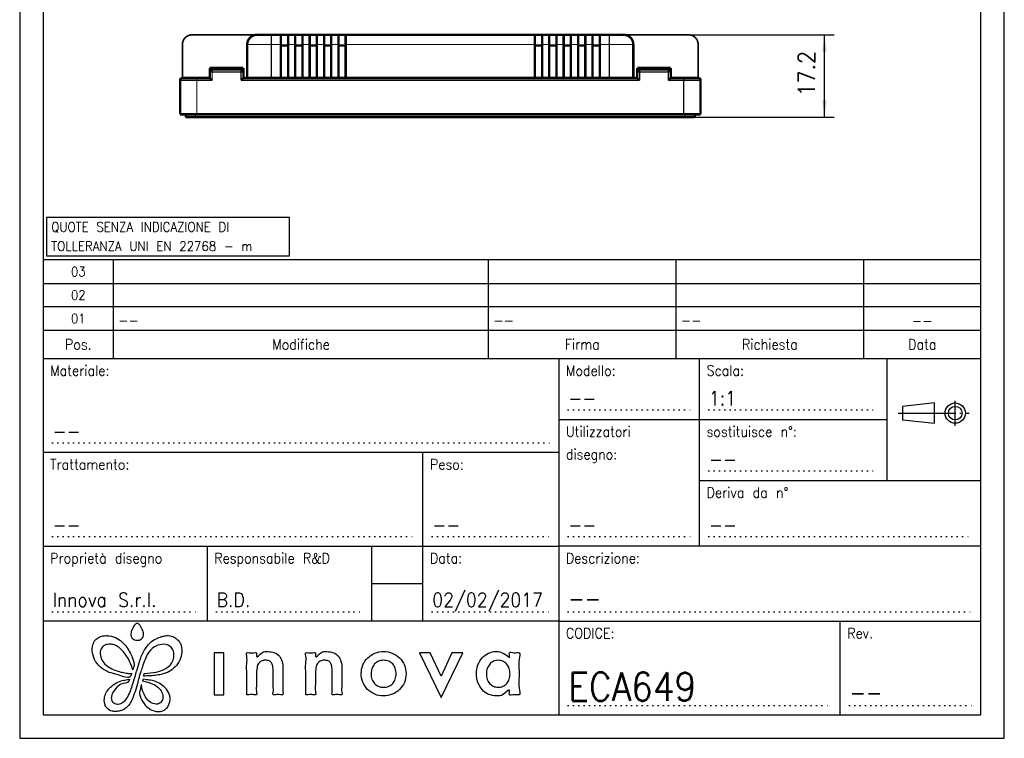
# Model space of a CAD drawing. Header units: inches. Extents: x -832 to -627, y -264 to 26.
# Tile 1 of 23: x -832 to -627, y -264 to -115. Entities that reach past the tile are written whole.
import ezdxf

# ---------------------------------------------------------------- set-up
doc = ezdxf.new("R2010")
doc.units = ezdxf.units.IN
doc.linetypes.add('DOT_CENTER', pattern=[14, 12, -1, 0, -1])
doc.linetypes.add('DOTTED', pattern=[1, 0, -1])
doc.layers.add('1', color=7, linetype='Continuous')
doc.layers.add('Livello_1', color=7, linetype='Continuous')
doc.styles.add('CONVERTER_11', font='txt.shx', dxfattribs={"width": 0.9})
doc.dimstyles.new('ME10_DIM_12', dxfattribs={"dimtxt": 3.5, "dimasz": 3.5, "dimexe": 2, "dimexo": 0, "dimgap": 2, "dimtad": 1, "dimdec": 1, "dimdsep": 46, "dimtxsty": 'CONVERTER_11', "dimsah": 1, "dimcen": 0.09, "dimclrd": 2, "dimclre": 2, "dimclrt": 7, "dimadec": 0, "dimazin": 0, "dimtfac": 1, "dimtdec": 4, "dimtix": 1, "dimtmove": 0, "dimatfit": 3, "dimfxl": 1, "dimtolj": 1, "dimtzin": 0, "dimarcsym": 0})

# ---------------------------------------------------------------- blocks, each defined once
blk = doc.blocks.new('Scatola_comando_Climastar_1', base_point=(-784.45, -126.94))
at = {"color": 7, "linetype": 'Continuous', "const_width": 0.5}
for points in [[(-782.2, -117.7, 0.414214), (-784.2, -119.7, 0.414214)], [(-703.8, -119.7, 0.414214), (-705.8, -117.7, 0.414214)]]:
    blk.add_lwpolyline(points, format="xyb", dxfattribs=at)
for points in [[(-782.2, -117.7), (-779.2, -117.7)], [(-779.2, -117.7), (-777.2, -117.7)], [(-777.2, -117.7), (-777.2, -119.7)], [(-777.2, -117.7), (-775.7, -117.7)], [(-775.7, -117.7), (-774.2, -117.7)], [(-775.7, -117.7), (-775.7, -119.7)], [(-774.2, -117.7), (-774.2, -119.7)], [(-774.2, -117.7), (-772.7, -117.7)], [(-772.7, -117.7), (-771.2, -117.7)], [(-772.7, -117.7), (-772.7, -119.7)], [(-771.2, -117.7), (-771.2, -119.7)], [(-771.2, -117.7), (-769.7, -117.7)], [(-769.7, -117.7), (-768.2, -117.7)], [(-769.7, -117.7), (-769.7, -119.7)], [(-768.2, -117.7), (-768.2, -119.7)], [(-768.2, -117.7), (-766.7, -117.7)], [(-766.7, -117.7), (-765.2, -117.7)], [(-766.7, -117.7), (-766.7, -119.7)], [(-765.2, -117.7), (-763.7, -117.7)], [(-765.2, -117.7), (-765.2, -119.7)], [(-763.7, -117.7), (-763.7, -119.7)], [(-763.7, -117.7), (-724.3, -117.7)], [(-724.3, -117.7), (-722.8, -117.7)], [(-724.3, -117.7), (-724.3, -119.7)], [(-722.8, -117.7), (-721.3, -117.7)], [(-722.8, -117.7), (-722.8, -119.7)], [(-721.3, -117.7), (-721.3, -119.7)], [(-721.3, -117.7), (-719.8, -117.7)], [(-719.8, -117.7), (-719.8, -119.7)], [(-719.8, -117.7), (-718.3, -117.7)], [(-718.3, -117.7), (-718.3, -119.7)], [(-718.3, -117.7), (-716.8, -117.7)], [(-716.8, -117.7), (-715.3, -117.7)], [(-716.8, -117.7), (-716.8, -119.7)], [(-715.3, -117.7), (-713.8, -117.7)], [(-715.3, -117.7), (-715.3, -119.7)], [(-713.8, -117.7), (-712.3, -117.7)], [(-713.8, -117.7), (-713.8, -119.7)], [(-712.3, -117.7), (-710.8, -117.7)], [(-712.3, -117.7), (-712.3, -119.7)], [(-710.8, -117.7), (-710.8, -119.7)], [(-710.8, -117.7), (-708.8, -117.7)], [(-708.8, -117.7), (-705.8, -117.7)], [(-784.2, -126.69), (-784.2, -119.7)], [(-777.2, -119.9), (-777.2, -119.7)], [(-777.2, -126.69), (-777.2, -119.9)], [(-777.2, -119.9), (-775.7, -119.9)], [(-775.7, -119.7), (-775.7, -119.9)], [(-775.7, -119.9), (-775.7, -126.69)], [(-774.2, -119.9), (-774.2, -119.7)], [(-774.2, -119.9), (-772.7, -119.9)], [(-774.2, -126.69), (-774.2, -119.9)], [(-772.7, -119.7), (-772.7, -119.9)], [(-772.7, -119.9), (-772.7, -126.69)], [(-771.2, -119.9), (-771.2, -119.7)], [(-771.2, -119.9), (-769.7, -119.9)], [(-771.2, -126.69), (-771.2, -119.9)], [(-769.7, -119.7), (-769.7, -119.9)], [(-769.7, -119.9), (-769.7, -126.69)], [(-768.2, -119.9), (-768.2, -119.7)], [(-768.2, -119.9), (-766.7, -119.9)], [(-768.2, -126.69), (-768.2, -119.9)], [(-766.7, -119.7), (-766.7, -119.9)], [(-766.7, -119.9), (-766.7, -126.69)], [(-765.2, -119.9), (-765.2, -119.7)], [(-763.7, -119.9), (-765.2, -119.9)], [(-765.2, -126.69), (-765.2, -119.9)], [(-763.7, -119.7), (-763.7, -119.9)], [(-763.7, -119.9), (-763.7, -126.69)], [(-724.3, -119.9), (-724.3, -119.7)], [(-724.3, -126.69), (-724.3, -119.9)], [(-724.3, -119.9), (-722.8, -119.9)], [(-722.8, -119.7), (-722.8, -119.9)], [(-722.8, -119.9), (-722.8, -126.69)], [(-721.3, -119.9), (-721.3, -119.7)], [(-721.3, -126.69), (-721.3, -119.9)], [(-721.3, -119.9), (-719.8, -119.9)], [(-719.8, -119.7), (-719.8, -119.9)], [(-719.8, -119.9), (-719.8, -126.69)], [(-718.3, -119.9), (-718.3, -119.7)], [(-718.3, -126.69), (-718.3, -119.9)], [(-718.3, -119.9), (-716.8, -119.9)], [(-716.8, -119.7), (-716.8, -119.9)], [(-716.8, -119.9), (-716.8, -126.69)], [(-715.3, -119.9), (-715.3, -119.7)], [(-715.3, -119.9), (-713.8, -119.9)], [(-715.3, -126.69), (-715.3, -119.9)], [(-713.8, -119.7), (-713.8, -119.9)], [(-713.8, -119.9), (-713.8, -126.69)], [(-712.3, -119.9), (-712.3, -119.7)], [(-712.3, -126.69), (-712.3, -119.9)], [(-712.3, -119.9), (-710.8, -119.9)], [(-710.8, -119.7), (-710.8, -119.9)], [(-710.8, -119.9), (-710.8, -126.69)], [(-703.8, -126.69), (-703.8, -119.7)], [(-777.2, -126.69), (-775.7, -126.69)], [(-774.2, -126.69), (-772.7, -126.69)], [(-771.2, -126.69), (-769.7, -126.69)], [(-768.2, -126.69), (-766.7, -126.69)], [(-765.2, -126.69), (-763.7, -126.69)], [(-722.8, -126.69), (-724.3, -126.69)], [(-719.8, -126.69), (-721.3, -126.69)], [(-716.8, -126.69), (-718.3, -126.69)], [(-713.8, -126.69), (-715.3, -126.69)], [(-710.8, -126.69), (-712.3, -126.69)]]:
    blk.add_lwpolyline(points, dxfattribs=at)
at = {"color": 124, "linetype": 'Continuous', "const_width": 0.25}
for points in [[(-779.2, -117.7), (-779.2, -119.7)], [(-708.8, -117.7), (-708.8, -119.7)], [(-784.2, -119.7), (-779.2, -119.7)], [(-779.2, -126.69), (-779.2, -119.7)], [(-779.2, -119.7), (-777.2, -119.7)], [(-775.7, -119.7), (-774.2, -119.7)], [(-772.7, -119.7), (-771.2, -119.7)], [(-769.7, -119.7), (-768.2, -119.7)], [(-766.7, -119.7), (-765.2, -119.7)], [(-763.7, -119.7), (-724.3, -119.7)], [(-722.8, -119.7), (-721.3, -119.7)], [(-719.8, -119.7), (-718.3, -119.7)], [(-716.8, -119.7), (-715.3, -119.7)], [(-713.8, -119.7), (-712.3, -119.7)], [(-710.8, -119.7), (-708.8, -119.7)], [(-708.8, -126.69), (-708.8, -119.7)], [(-708.8, -119.7), (-703.8, -119.7)]]:
    blk.add_lwpolyline(points, dxfattribs=at)
blk = doc.blocks.new('Scatola_comando_Climastar__5', base_point=(-798.45, -134.5))
at = {"color": 7, "linetype": 'Continuous', "const_width": 0.5}
for points in [[(-785, -124.59), (-792, -124.59)], [(-792, -125.09), (-792, -124.59)], [(-792, -125.44), (-792, -125.09)], [(-785.5, -124.94), (-791.5, -124.94)], [(-785, -125.09), (-785, -124.59)], [(-785, -125.44), (-785, -125.09)], [(-703, -125.09), (-703, -124.59)], [(-696, -124.59), (-703, -124.59)], [(-703, -125.44), (-703, -125.09)], [(-702.5, -124.94), (-696.5, -124.94)], [(-696, -125.09), (-696, -124.59)], [(-696, -125.44), (-696, -125.09)], [(-798.2, -134.25), (-798.2, -127.19)], [(-797.7, -126.69), (-794.7, -126.69)], [(-792, -126.69), (-794.7, -126.69)], [(-792, -125.44), (-792, -126.69)], [(-791.5, -127.19), (-792, -126.69)], [(-785, -126.69), (-785.5, -127.19)], [(-785, -125.44), (-785, -126.69)], [(-784.2, -126.69), (-785, -126.69)], [(-779.2, -126.69), (-784.2, -126.69)], [(-777.2, -126.69), (-779.2, -126.69)], [(-777.2, -126.69), (-775.7, -126.69)], [(-774.2, -126.69), (-775.7, -126.69)], [(-774.2, -126.69), (-772.7, -126.69)], [(-771.2, -126.69), (-772.7, -126.69)], [(-771.2, -126.69), (-769.7, -126.69)], [(-768.2, -126.69), (-769.7, -126.69)], [(-768.2, -126.69), (-766.7, -126.69)], [(-765.2, -126.69), (-766.7, -126.69)], [(-765.2, -126.69), (-763.7, -126.69)], [(-724.3, -126.69), (-763.7, -126.69)], [(-722.8, -126.69), (-724.3, -126.69)], [(-721.3, -126.69), (-722.8, -126.69)], [(-719.8, -126.69), (-721.3, -126.69)], [(-718.3, -126.69), (-719.8, -126.69)], [(-716.8, -126.69), (-718.3, -126.69)], [(-715.3, -126.69), (-716.8, -126.69)], [(-713.8, -126.69), (-715.3, -126.69)], [(-712.3, -126.69), (-713.8, -126.69)], [(-710.8, -126.69), (-712.3, -126.69)], [(-708.8, -126.69), (-710.8, -126.69)], [(-703.8, -126.69), (-708.8, -126.69)], [(-703, -126.69), (-703.8, -126.69)], [(-703, -126.69), (-703, -125.44)], [(-703, -126.69), (-702.5, -127.19)], [(-696.5, -127.19), (-696, -126.69)], [(-696, -126.69), (-696, -125.44)], [(-693.3, -126.69), (-696, -126.69)], [(-693.3, -126.69), (-690.3, -126.69)], [(-689.8, -134.25), (-689.8, -127.19)], [(-798.2, -134.25), (-794.7, -134.25)], [(-693.3, -134.25), (-794.7, -134.25)], [(-693.3, -134.25), (-689.8, -134.25)]]:
    blk.add_lwpolyline(points, dxfattribs=at)
for points in [[(-791.5, -124.94, 0.414214), (-792, -125.44, 0.414214)], [(-785, -125.44, 0.414214), (-785.5, -124.94, 0.414214)], [(-702.5, -124.94, 0.414214), (-703, -125.44, 0.414214)], [(-696, -125.44, 0.414214), (-696.5, -124.94, 0.414214)], [(-797.7, -126.69, 0.414214), (-798.2, -127.19, 0.414214)], [(-689.8, -127.19, 0.414214), (-690.3, -126.69, 0.414214)]]:
    blk.add_lwpolyline(points, format="xyb", dxfattribs=at)
at = {"color": 124, "linetype": 'Continuous', "const_width": 0.25}
for points in [[(-791.86, -125.09), (-792, -125.09)], [(-791.5, -125.44), (-791.5, -124.94)], [(-785.5, -125.44), (-785.5, -124.94)], [(-785, -125.09), (-785.14, -125.09)], [(-702.86, -125.09), (-703, -125.09)], [(-702.5, -124.94), (-702.5, -125.44)], [(-696.5, -124.94), (-696.5, -125.44)], [(-696, -125.09), (-696.14, -125.09)], [(-798.2, -127.19), (-794.7, -127.19)], [(-794.7, -126.69), (-794.7, -127.19)], [(-794.7, -134.25), (-794.7, -127.19)], [(-791.5, -127.19), (-794.7, -127.19)], [(-791.5, -125.44), (-792, -125.44)], [(-791.5, -125.44), (-791.5, -127.19)], [(-785.5, -125.44), (-791.5, -125.44)], [(-785.5, -125.44), (-785.5, -127.19)], [(-785, -125.44), (-785.5, -125.44)], [(-702.5, -127.19), (-785.5, -127.19)], [(-703, -125.44), (-702.5, -125.44)], [(-702.5, -125.44), (-696.5, -125.44)], [(-702.5, -127.19), (-702.5, -125.44)], [(-696.5, -125.44), (-696, -125.44)], [(-696.5, -127.19), (-696.5, -125.44)], [(-693.3, -127.19), (-696.5, -127.19)], [(-693.3, -126.69), (-693.3, -127.19)], [(-693.3, -134.25), (-693.3, -127.19)], [(-693.3, -127.19), (-689.8, -127.19)]]:
    blk.add_lwpolyline(points, dxfattribs=at)
blk = doc.blocks.new('MEMBRANA__6', base_point=(-797.25, -135.1))
at = {"color": 7, "linetype": 'Continuous', "const_width": 0.5}
for points in [[(-797, -134.85), (-797, -134.25)], [(-797, -134.85), (-795, -134.85)], [(-693, -134.85), (-795, -134.85)], [(-693, -134.85), (-691, -134.85)], [(-691, -134.85), (-691, -134.25)]]:
    blk.add_lwpolyline(points, dxfattribs=at)
at = {"color": 124, "linetype": 'Continuous', "const_width": 0.25}
for points in [[(-795, -134.85), (-795, -134.25)], [(-693, -134.85), (-693, -134.25)]]:
    blk.add_lwpolyline(points, dxfattribs=at)
blk = doc.blocks.new('Scatola_Lae__7', base_point=(-798.45, -135.1))
for name, p in [('Scatola_comando_Climastar__5', (-798.45, -134.5)), ('MEMBRANA__6', (-797.25, -135.1))]:
    blk.add_blockref(name, p)
blk = doc.blocks.new('pannello_Comandi_a_muro__8', base_point=(-798.45, -135.1))
for name, p in [('Scatola_comando_Climastar_1', (-784.45, -126.94)), ('Scatola_Lae__7', (-798.45, -135.1))]:
    blk.add_blockref(name, p)
blk = doc.blocks.new('*D15')
at = {"layer": '1', "color": 2, "linetype": 'Continuous', "transparency": 16777216}
for p, q in [((-692.3, -117.7), (-661.99, -117.7)), ((-663.99, -134.85), (-663.99, -117.7)), ((-691, -134.85), (-661.99, -134.85))]:
    blk.add_line(p, q, dxfattribs=at)
at = {"layer": '1', "color": 2, "transparency": 16777216}
for points in [[(-663.53, -121.2), (-664.45, -121.2), (-663.99, -117.7)], [(-664.45, -131.35), (-663.53, -131.35), (-663.99, -134.85)]]:
    blk.add_solid(points, dxfattribs=at)
at = {"layer": '1', "color": 7, "transparency": 16777216, "insert": (-665.99, -130.52), "char_height": 3.5, "attachment_point": 7, "rotation": 90, "line_spacing_factor": 0.60024, "style": 'CONVERTER_11'}
blk.add_mtext('17.2', dxfattribs=at)
blk = doc.blocks.new('A4', base_point=(14.91, -15.38))
at = {"layer": '1', "color": 2, "linetype": 'Continuous'}
for p, q in [((-831.59, 25.84), (-831.59, -264.16)), ((-626.54, -264.16), (-626.54, 25.84)), ((-831.59, -264.16), (-626.54, -264.16))]:
    blk.add_line(p, q, dxfattribs=at)
at = {"layer": '1', "color": 7, "linetype": 'Continuous'}
for p, q in [((-826.71, 20.96), (-826.71, -259.28)), ((-631.42, -259.28), (-631.42, 20.96)), ((-826.71, -185.07), (-631.42, -185.07)), ((-719.3, -185.07), (-719.3, -197.76)), ((-690.01, -197.76), (-690.01, -185.07)), ((-650.95, -197.76), (-650.95, -185.07)), ((-719.3, -197.76), (-719.3, -224.13)), ((-719.3, -197.76), (-690.01, -197.76)), ((-690.01, -197.76), (-650.95, -197.76)), ((-690.01, -224.13), (-690.01, -197.76)), ((-650.95, -210.46), (-650.95, -197.76)), ((-826.71, -204.6), (-719.3, -204.6)), ((-747.62, -229.99), (-747.62, -204.6)), ((-690.01, -210.46), (-650.95, -210.46)), ((-650.95, -210.46), (-631.42, -210.46)), ((-826.71, -224.13), (-719.3, -224.13)), ((-792.54, -224.13), (-792.54, -239.75)), ((-758.36, -224.13), (-758.36, -229.99)), ((-719.3, -224.13), (-719.3, -240.73)), ((-631.42, -224.13), (-719.3, -224.13)), ((-758.36, -229.99), (-758.36, -239.75)), ((-747.62, -239.75), (-747.62, -229.99)), ((-758.36, -231.94), (-747.62, -231.94)), ((-719.3, -239.75), (-826.71, -239.75)), ((-719.3, -239.75), (-660.72, -239.75)), ((-660.72, -239.75), (-631.42, -239.75)), ((-660.72, -259.28), (-660.72, -239.75)), ((-719.3, -240.73), (-719.3, -259.28)), ((-826.71, -259.28), (-631.42, -259.28))]:
    blk.add_line(p, q, dxfattribs=at)
at = {"layer": '1', "color": 1, "linetype": 'Continuous'}
for p, q in [((-631.42, -164.57), (-826.71, -164.57)), ((-812.06, -185.07), (-812.06, -164.57)), ((-733.95, -185.07), (-733.95, -164.57)), ((-694.89, -185.07), (-694.89, -164.57)), ((-655.83, -185.07), (-655.83, -164.57)), ((-826.71, -169.45), (-631.42, -169.45)), ((-631.42, -174.33), (-826.71, -174.33)), ((-826.71, -179.21), (-631.42, -179.21)), ((-641.05, -194.35), (-647.76, -195.05)), ((-641.05, -198.57), (-641.05, -194.35)), ((-647.76, -195.05), (-647.76, -197.86)), ((-647.76, -197.86), (-641.05, -198.57))]:
    blk.add_line(p, q, dxfattribs=at)
at = {"layer": '1', "color": 1, "linetype": 'DOT_CENTER'}
for p, q in [((-636.76, -199.13), (-636.76, -193.93)), ((-648.66, -196.46), (-633.87, -196.46))]:
    blk.add_line(p, q, dxfattribs=at)
at = {"layer": '1', "color": 1, "linetype": 'DOTTED'}
for p, q in [((-717.35, -195.81), (-691.96, -195.81)), ((-688.06, -195.81), (-652.9, -195.81)), ((-824.76, -202.65), (-721.26, -202.65)), ((-688.06, -208.51), (-652.9, -208.51)), ((-824.76, -222.18), (-749.57, -222.18)), ((-745.67, -222.18), (-721.26, -222.18)), ((-717.35, -222.18), (-691.96, -222.18)), ((-688.06, -222.18), (-633.38, -222.18)), ((-824.76, -237.8), (-794.49, -237.8)), ((-790.58, -237.8), (-760.31, -237.8)), ((-745.67, -237.8), (-721.26, -237.8)), ((-717.35, -237.8), (-633.38, -237.8)), ((-717.35, -257.33), (-662.67, -257.33)), ((-658.76, -257.33), (-633.38, -257.33))]:
    blk.add_line(p, q, dxfattribs=at)
at = {"layer": '1', "color": 1}
blk.add_lwpolyline([(-826.02, -155.7), (-826.02, -163.7), (-775.42, -163.7), (-775.42, -155.7)], close=True, dxfattribs=at)
at = {"layer": '1', "color": 1, "linetype": 'Continuous'}
for radius in [2.11, 1.41]:
    blk.add_circle((-636.76, -196.46), radius, dxfattribs=at)
at = {"layer": 'Livello_1', "color": 7, "linetype": 'Continuous'}
for p, q in [((-791.09, -246.34), (-791.09, -255.08)), ((-789.07, -246.34), (-791.09, -246.34)), ((-789.07, -255.08), (-789.07, -246.34)), ((-746.08, -246.34), (-748.35, -246.34)), ((-748.35, -246.34), (-743.84, -255.68)), ((-743.82, -251.25), (-746.08, -246.34)), ((-743.84, -255.68), (-739.3, -246.34)), ((-741.57, -246.34), (-743.82, -251.25)), ((-739.3, -246.34), (-741.57, -246.34)), ((-791.09, -255.08), (-789.07, -255.08))]:
    blk.add_line(p, q, dxfattribs=at)
for points in [[(-807.44, -243.74), (-808.23, -243.22), (-808.41, -242.12), (-808.06, -241.27), (-807.6, -240.51), (-807.16, -240.2), (-806.53, -240.71), (-805.98, -241.75), (-805.83, -242.75), (-806.4, -243.62), (-807.44, -243.74)], [(-808.06, -249.94), (-807.99, -249.7), (-807.83, -249.2), (-807.72, -248.81), (-807.79, -248.49), (-808.05, -247.66), (-808.53, -246.51), (-809.27, -245.25), (-810.3, -244.08), (-811.66, -243.2), (-813.39, -242.8), (-813.64, -242.79), (-814.28, -242.85), (-815.07, -243.11), (-815.83, -243.67), (-816.34, -244.67), (-816.42, -246.43), (-815.78, -248.15), (-814.34, -249.67), (-814, -249.91), (-812.94, -250.43), (-811.11, -250.95), (-808.47, -251.19), (-808.38, -250.94), (-808.3, -250.68), (-808.6, -250.66), (-809.41, -250.57), (-810.54, -250.36), (-811.81, -249.96), (-813.04, -249.34), (-814.07, -248.44), (-814.71, -247.19), (-814.74, -245.83), (-814.11, -244.9), (-812.95, -244.58), (-812.16, -244.66), (-811.25, -245.02), (-810.24, -245.88), (-809.33, -247.03), (-808.63, -248.29), (-808.06, -249.94)], [(-805.63, -250.68), (-805.67, -250.84), (-805.79, -251.19), (-805.46, -251.2), (-804.61, -251.18), (-803.43, -251.08), (-802.1, -250.85), (-800.82, -250.43), (-799.53, -249.59), (-798.47, -248.28), (-797.87, -246.65), (-797.98, -244.83), (-798.32, -244.11), (-798.98, -243.4), (-799.95, -242.89), (-801.24, -242.82), (-802.07, -242.99), (-803.19, -243.42), (-804.42, -244.29), (-805.61, -245.77), (-806.59, -248.02), (-807.15, -249.88), (-807.5, -251.06), (-807.76, -251.93), (-808.04, -252.84), (-808.47, -254.16), (-809.08, -255.51), (-809.89, -256.48), (-810.81, -256.98), (-811.78, -256.93), (-812.22, -256.61), (-812.49, -256), (-812.42, -255.17), (-811.86, -254.16), (-810.54, -252.92), (-808.85, -252.23), (-808.77, -252.06), (-808.7, -251.89), (-809.12, -251.92), (-810.15, -252.12), (-811.45, -252.61), (-812.7, -253.54), (-812.96, -253.79), (-813.49, -254.51), (-813.92, -255.61), (-813.87, -257.01), (-813.77, -257.33), (-813.33, -257.99), (-812.35, -258.52), (-812.08, -258.56), (-811.38, -258.57), (-810.44, -258.38), (-809.42, -257.81), (-808.5, -256.71), (-808.27, -256.22), (-807.73, -254.92), (-807.14, -253.04), (-806.9, -252.09), (-806.68, -251.3), (-806.43, -250.46), (-806.05, -249.36), (-805.49, -247.77), (-804.36, -245.82), (-802.84, -244.79), (-801.15, -244.65), (-800.26, -245.05), (-799.66, -245.85), (-799.46, -246.94), (-799.77, -248.2), (-800.35, -249.02), (-801.43, -249.77), (-803.15, -250.36), (-805.63, -250.68)], [(-784.31, -255.08), (-783.78, -255.08), (-782.8, -255.08), (-782.28, -255.08), (-782.28, -254.42), (-782.28, -252.98), (-782.28, -251.53), (-782.28, -250.87), (-782.17, -249.48), (-781.86, -248.59), (-781.3, -248.09), (-780.44, -247.92), (-779.66, -248.05), (-779.16, -248.42), (-778.89, -249.12), (-778.8, -250.21), (-778.8, -250.72), (-778.8, -251.92), (-778.8, -253.37), (-778.8, -254.58), (-778.8, -255.08), (-778.28, -255.08), (-777.3, -255.08), (-776.78, -255.08), (-776.78, -254.53), (-776.78, -253.2), (-776.78, -251.61), (-776.78, -250.28), (-776.78, -249.73), (-776.96, -248.14), (-777.51, -247.06), (-778.53, -246.34), (-779.89, -246.1), (-781.15, -246.36), (-782.28, -247.15), (-782.28, -246.75), (-782.28, -246.34), (-782.8, -246.34), (-783.78, -246.34), (-784.31, -246.34), (-784.31, -246.99), (-784.31, -248.61), (-784.31, -250.71), (-784.31, -252.82), (-784.31, -254.44), (-784.31, -255.08)], [(-772.02, -255.08), (-771.5, -255.08), (-770.52, -255.08), (-770, -255.08), (-770, -254.42), (-770, -252.98), (-770, -251.53), (-770, -250.87), (-769.89, -249.48), (-769.58, -248.59), (-769.02, -248.09), (-768.16, -247.92), (-767.38, -248.05), (-766.88, -248.42), (-766.61, -249.12), (-766.52, -250.21), (-766.52, -250.72), (-766.52, -251.92), (-766.52, -253.37), (-766.52, -254.58), (-766.52, -255.08), (-766, -255.08), (-765.02, -255.08), (-764.5, -255.08), (-764.5, -254.53), (-764.5, -253.2), (-764.5, -251.61), (-764.5, -250.28), (-764.5, -249.73), (-764.68, -248.14), (-765.23, -247.06), (-766.25, -246.34), (-767.61, -246.1), (-768.87, -246.36), (-770, -247.15), (-770, -246.75), (-770, -246.34), (-770.52, -246.34), (-771.5, -246.34), (-772.02, -246.34), (-772.02, -246.99), (-772.02, -248.61), (-772.02, -250.71), (-772.02, -252.82), (-772.02, -254.44), (-772.02, -255.08)], [(-759.14, -253.99), (-757.65, -255), (-755.84, -255.33), (-754.02, -255), (-752.5, -254.02), (-751.48, -252.53), (-751.14, -250.72), (-751.48, -248.93), (-752.49, -247.44), (-754, -246.44), (-755.81, -246.1), (-757.61, -246.43), (-759.11, -247.43), (-760.13, -248.9), (-760.46, -250.65), (-760.13, -252.49), (-759.14, -253.99)], [(-757.68, -248.69), (-756.86, -248.12), (-755.81, -247.92), (-754.75, -248.12), (-753.91, -248.69), (-753.38, -249.59), (-753.21, -250.73), (-753.38, -251.88), (-753.91, -252.77), (-754.74, -253.34), (-755.81, -253.53), (-756.87, -253.34), (-757.7, -252.76), (-758.23, -251.86), (-758.4, -250.69), (-758.22, -249.58), (-757.68, -248.69)], [(-729.6, -247.36), (-730.89, -246.42), (-732.34, -246.1), (-733.96, -246.43), (-735.28, -247.41), (-736.16, -248.89), (-736.46, -250.69), (-736.16, -252.52), (-735.28, -254.02), (-733.94, -255.01), (-732.29, -255.33), (-730.9, -255.04), (-729.6, -254.17), (-729.6, -254.63), (-729.6, -255.08), (-728.59, -255.08), (-727.58, -255.08), (-727.58, -253.72), (-727.58, -250.71), (-727.58, -247.71), (-727.58, -246.34), (-728.59, -246.34), (-729.6, -246.34), (-729.6, -246.85), (-729.6, -247.36)], [(-733.7, -248.71), (-732.92, -248.12), (-731.96, -247.92), (-730.96, -248.12), (-730.17, -248.7), (-729.65, -249.61), (-729.48, -250.73), (-729.65, -251.85), (-730.17, -252.76), (-730.97, -253.34), (-731.98, -253.53), (-732.94, -253.33), (-733.72, -252.73), (-734.23, -251.83), (-734.39, -250.69), (-734.22, -249.61), (-733.7, -248.71)], [(-806.01, -252.23), (-805.96, -252.06), (-805.9, -251.89), (-805.46, -251.91), (-804.37, -252.07), (-803, -252.46), (-801.86, -253.15), (-800.83, -254.26), (-800.29, -255.7), (-800.6, -257.34), (-801.15, -258.05), (-802.26, -258.57), (-804.05, -258.3), (-805.18, -257.54), (-806.13, -256.24), (-806.62, -254.52), (-806.53, -254.16), (-806.24, -253.02), (-806.18, -253.43), (-805.92, -254.41), (-805.38, -255.59), (-804.49, -256.59), (-803.16, -257.05), (-802.26, -256.75), (-801.81, -255.96), (-801.87, -254.93), (-802.53, -253.77), (-803.84, -252.89), (-806.01, -252.23)]]:
    blk.add_spline(points, degree=3, dxfattribs=at)
at = {"layer": '1', "color": 1, "style": 'CONVERTER_11', "width": 0.9}
for s, height, p in [('--', 2.148, (-811.09, -178.24)), ('--', 2.148, (-732.97, -178.24)), ('--', 2.148, (-693.91, -178.24)), ('1:1', 2.929, (-688.06, -194.84)), ('--', 2.929, (-717.35, -194.84)), ('--', 2.929, (-824.76, -201.67)), ('--', 2.929, (-688.06, -207.53)), ('--', 2.929, (-824.76, -221.2)), ('--', 2.929, (-745.67, -221.2)), ('--', 2.929, (-717.35, -221.2)), ('--', 2.929, (-688.06, -221.2)), ('Innova S.r.l.', 2.9293, (-824.76, -236.82)), ('02/02/2017', 2.929, (-745.67, -236.82)), ('B.D.', 2.929, (-790.58, -236.82)), ('--', 3.418, (-658.76, -256.35))]:
    blk.add_text(s, height=height, dxfattribs=at).set_placement(p)
at = {"layer": '1', "color": 7, "style": 'CONVERTER_11', "width": 0.9}
for s, height, p in [('--', 3.418, (-717.35, -236.82)), ('ECA649', 5.859, (-717.35, -256.35))]:
    blk.add_text(s, height=height, dxfattribs=at).set_placement(p)
at = {"layer": '1', "color": 1, "style": 'CONVERTER_11'}
for s, insert, char_height, attachment_point, line_spacing_factor in [('QUOTE SENZA INDICAZIONE DI\\PTOLLERANZA UNI EN 22768 - m', (-825.02, -162.7), 2, 7, 1.20048), ('03', (-819.39, -167.01), 1.953, 5, 1.320528), ('02', (-819.39, -171.89), 1.953, 5, 1.320528), ('01', (-819.39, -176.77), 1.953, 5, 1.320528), ('--', (-643.63, -177.26), 2.148, 5, 1.320528), ('Pos.', (-819.39, -182.14), 2.148, 5, 1.320528), ('Modifiche', (-773.01, -182.14), 2.148, 5, 1.320528), ('Firma', (-714.42, -182.14), 2.148, 5, 1.320528), ('Richiesta', (-675.36, -182.14), 2.148, 5, 1.320528), ('Data', (-643.63, -182.14), 2.148, 5, 1.320528), ('Materiale:', (-825.25, -186.54), 2.148, 1, 1.320528), ('Modello:', (-717.84, -186.54), 2.148, 1, 1.320528), ('Scala:', (-688.54, -186.54), 2.148, 1, 1.320528), ('Utilizzatori\\Pdisegno:', (-717.84, -199.23), 2.1482, 1, 1.320528), ('sostituisce n°:', (-688.54, -199.23), 2.1482, 1, 1.320528), ('Trattamento:', (-825.25, -206.06), 2.1482, 1, 1.320528), ('Peso:', (-746.15, -206.06), 2.148, 1, 1.320528), ('Deriva da n°', (-688.54, -211.92), 2.1482, 1, 1.320528), ('Proprietà disegno', (-825.25, -225.59), 2.1482, 1, 1.320528), ('Responsabile R&D', (-791.07, -225.59), 2.1482, 1, 1.320528), ('Descrizione:', (-717.84, -225.59), 2.1482, 1, 1.320528), ('Data:', (-746.15, -225.59), 2.148, 1, 1.320528), ('CODICE:', (-717.84, -241.22), 2.148, 1, 1.320528), ('Rev.', (-659.25, -241.22), 2.148, 1, 1.320528)]:
    blk.add_mtext(s, dxfattribs=dict(at, insert=insert, char_height=char_height, attachment_point=attachment_point, line_spacing_factor=line_spacing_factor))
blk = doc.blocks.new('In_Alto1', base_point=(-744, -119.53))
at = {"layer": '1', "color": 7, "linetype": 'Continuous', "const_width": 0.35}
for points in [[(-795.7, -117.7, 0.414214), (-797.7, -119.7, 0.414214)], [(-690.3, -119.7, 0.414214), (-692.3, -117.7, 0.414214)]]:
    blk.add_lwpolyline(points, format="xyb", dxfattribs=at)
for points in [[(-782.2, -117.7), (-795.7, -117.7)], [(-705.8, -117.7), (-692.3, -117.7)], [(-797.7, -126.69), (-797.7, -119.7)], [(-690.3, -126.69), (-690.3, -119.7)]]:
    blk.add_lwpolyline(points, dxfattribs=at)
blk.add_blockref('pannello_Comandi_a_muro__8', (-798.45, -135.1))
at = {"layer": '1'}
dim = blk.add_linear_dim(base=(-663.98630831, -134.8500024), p1=(-692.30000229, -117.7000024), p2=(-691.00000229, -134.8500024), angle=90, dimstyle='ME10_DIM_12', dxfattribs=at)
dim.commit()
dim.dimension.update_dxf_attribs({"geometry": '*D15', "text_midpoint": (-667.73630831, -126.2750024), "text_rotation": 90})

msp = doc.modelspace()

# ---------------------------------------------------------------- block references
for name, p in [('A4', (14.91, -15.38)), ('In_Alto1', (-744, -119.53))]:
    msp.add_blockref(name, p)

doc.saveas('drawing.dxf')
